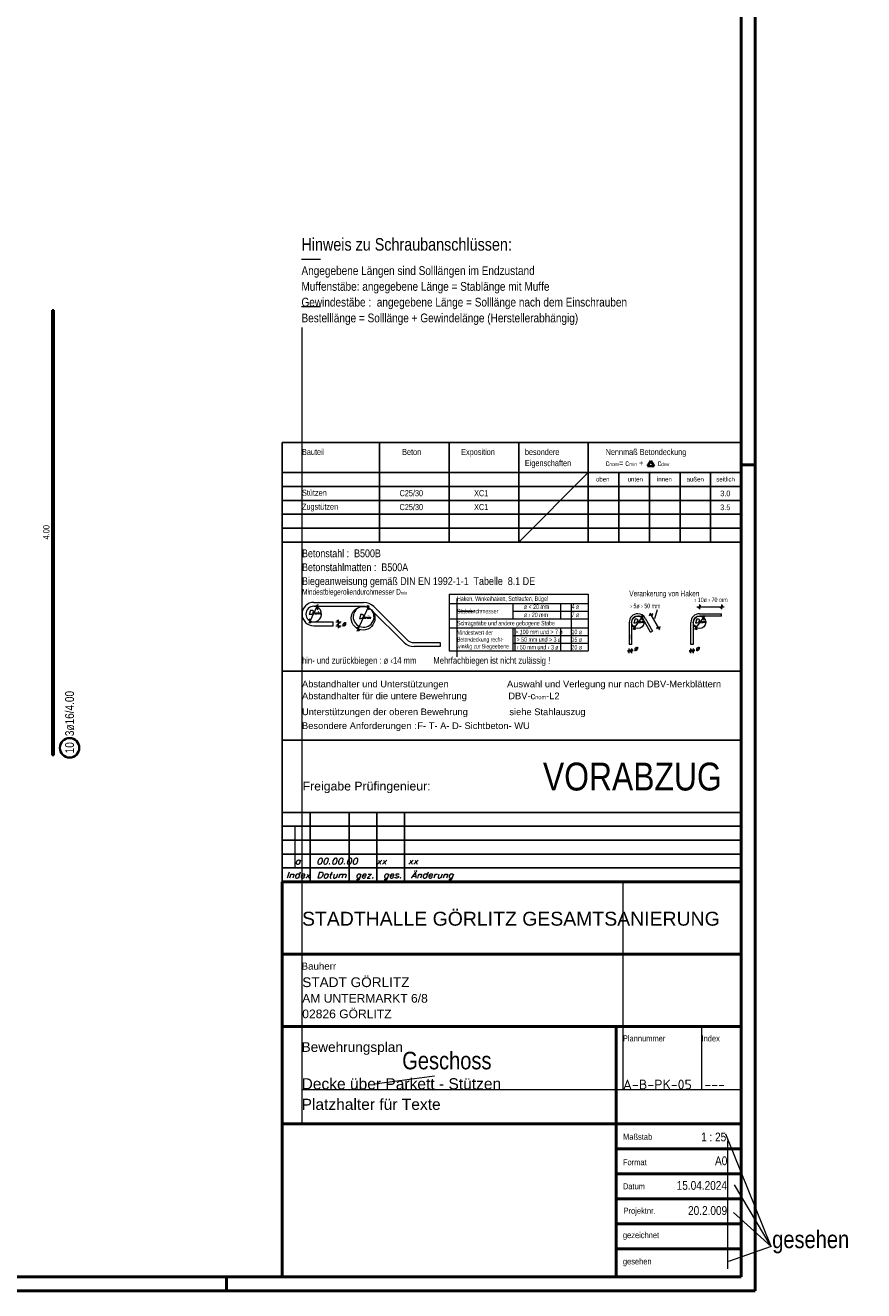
# Model space of a CAD drawing. Header units: millimetres. Extents: x -17.3 to 56.2, y -13.9 to 21.4.
# Tile 41 of 56: x 23.2 to 30.7, y 0 to 11.4. Entities that reach past the tile are written whole.
import ezdxf
from ezdxf.enums import TextEntityAlignment as Align

# ---------------------------------------------------------------- set-up
doc = ezdxf.new("R2010")
doc.units = ezdxf.units.MM
doc.layers.add('einlesen aus Plan EG', color=7, linetype='Continuous', lineweight=20)
doc.layers.add('Schraffuren', color=7, linetype='Continuous', lineweight=20)
doc.styles.add('Arial', font='arial.ttf')
doc.styles.add('Arial Narrow', font='ARIALN.TTF')
doc.styles.add('isocp', font='isocp', dxfattribs={"width": 1.1})
doc.styles.add('Italic', font='Italic', dxfattribs={"width": 1.15})
doc.styles.add('msoutlook', font='msoutlook', dxfattribs={"width": 0.7, "oblique": 1.570796})

msp = doc.modelspace()

# ---------------------------------------------------------------- linework, layer by layer
at = {"color": 4, "linetype": 'Continuous', "lineweight": 50}
for p, q in [((29.725, 0), (29.725, 21.025)), ((29.6, 0.125), (29.6, 20.9)), ((25.475, 0.125), (25.475, 3.675)), ((25.475, 3.675), (29.6, 3.675)), ((29.6, 3.675), (29.6, 0.874998)), ((25.475, 3.025), (29.6, 3.025)), ((29.6, 2.5), (29.6, 2.375)), ((29.6, 2.375), (25.475, 2.375)), ((28.475, 2.375), (28.475, 0.125)), ((25.475, 1.5), (29.6, 1.5)), ((29.6, 1.275), (28.475, 1.275)), ((29.6, 1.05), (28.475, 1.05)), ((29.6, 0.825), (28.475, 0.825)), ((29.6, 0.874998), (29.6, 0.125)), ((29.6, 0.6), (28.475, 0.6)), ((29.6, 0.375), (28.475, 0.375)), ((0.5, 0.125), (29.6, 0.125)), ((29.6, 0.125), (25.475, 0.125)), ((0, 0), (29.725, 0))]:
    msp.add_line(p, q, dxfattribs=at)
at = {"color": 9, "linetype": 'Continuous', "lineweight": 0}
for p, q in [((25.652373, 3.675), (25.652373, 8.657972)), ((27.6, 6.729534), (28.225, 7.354534)), ((27.044812, 6.222133), (27.044812, 6.178344)), ((27.044812, 6.178344), (27.044812, 6.040845)), ((28.074112, 5.752094), (28.074112, 6.178344)), ((27.044812, 6.109595), (27.195032, 6.109595)), ((27.044812, 6.040845), (27.044812, 5.698633)), ((27.567713, 5.752094), (27.567713, 5.958344)), ((25.587683, 4.175), (25.587683, 3.8)), ((25.652373, 1.5), (25.652373, 3.675)), ((28.536476, 3.675), (28.536476, 1.809992)), ((29.2434, 2.375), (29.2434, 1.809992)), ((26.842336, 1.928154), (26.305055, 1.855827)), ((25.64876, 1.809992), (29.6, 1.809992)), ((29.870273, 0.395894), (29.461448, 1.407274)), ((29.475917, 1.347878), (29.475917, 0.196686)), ((29.870273, 0.395894), (29.538625, 0.952785)), ((29.870273, 0.395894), (29.53005, 0.704103)), ((29.870273, 0.395894), (29.484209, 0.262769))]:
    msp.add_line(p, q, dxfattribs=at)
at = {"color": 3, "linetype": 'Continuous', "lineweight": 25}
for p, q in [((25.475, 6.729534), (25.475, 7.62394)), ((25.475, 7.62394), (29.6, 7.62394)), ((26.35, 7.62394), (26.35, 6.729534)), ((26.975, 7.62394), (26.975, 6.729534)), ((27.6, 7.62394), (27.6, 6.729534)), ((28.225, 7.62394), (28.225, 6.729534)), ((29.6, 7.62394), (29.6, 6.729534)), ((25.475, 7.354534), (29.6, 7.354534)), ((28.5, 7.354534), (28.5, 6.729534)), ((28.775, 7.354534), (28.775, 6.729534)), ((29.05, 7.354534), (29.05, 6.729534)), ((29.325, 7.354534), (29.325, 6.729534)), ((29.6, 7.354534), (29.6, 6.729534)), ((25.475, 7.229534), (29.6, 7.229534)), ((25.475, 7.104534), (29.6, 7.104534)), ((25.475, 6.979534), (29.6, 6.979534)), ((25.475, 6.854534), (29.6, 6.854534)), ((25.475, 6.729534), (25.475, 4.2325)), ((25.475, 6.729534), (29.6, 6.729534)), ((29.6, 4.2325), (29.6, 6.729534)), ((25.793356, 6.122062), (25.778845, 6.16193)), ((26.255743, 6.121627), (26.241232, 6.161495)), ((29.212474, 6.135493), (29.236473, 6.159493)), ((29.411438, 6.135493), (29.435437, 6.159493)), ((25.717755, 6.039348), (25.732266, 5.99948)), ((28.699194, 6.070193), (28.713705, 6.030325)), ((28.771672, 6.079964), (28.804406, 6.070994)), ((29.253588, 6.070193), (29.268098, 6.030325)), ((25.995728, 5.997101), (25.965729, 6.027101)), ((25.995728, 5.962101), (25.965729, 5.992101)), ((26.150647, 5.968969), (26.165157, 5.929102)), ((28.632697, 5.980251), (28.647209, 5.940384)), ((28.838227, 5.96316), (28.870961, 5.95419)), ((29.187091, 5.980251), (29.201602, 5.940384)), ((28.604778, 5.764094), (28.580777, 5.740095)), ((28.601778, 5.740095), (28.625778, 5.764094)), ((29.159171, 5.764094), (29.135171, 5.740095)), ((29.156171, 5.740095), (29.180171, 5.764094)), ((25.475, 5.569097), (29.6, 5.569097)), ((25.475, 4.949049), (29.6, 4.949049)), ((25.475, 3.675), (25.475, 4.3)), ((29.6, 4.3), (25.475, 4.3)), ((25.725, 3.675), (25.725, 4.3)), ((26.075, 3.675), (26.075, 4.3)), ((26.325, 3.675), (26.325, 4.3)), ((26.575, 3.675), (26.575, 4.3)), ((29.6, 3.675), (29.6, 4.3)), ((25.475, 4.175), (29.6, 4.175)), ((25.475, 4.05), (29.6, 4.05)), ((25.475, 3.925), (29.6, 3.925)), ((25.475, 3.8), (29.6, 3.8))]:
    msp.add_line(p, q, dxfattribs=at)
at = {"color": 2, "linetype": 'Continuous', "lineweight": 35}
for p, q in [((28.757675, 7.412624), (28.786835, 7.460037)), ((28.815995, 7.412624), (28.757675, 7.412624)), ((28.786835, 7.460037), (28.815995, 7.412624))]:
    msp.add_line(p, q, dxfattribs=at)
at = {"color": 4, "linetype": 'Continuous', "lineweight": 50, "ltscale": 4}
for p, q in [((29.725, 7.425), (29.6, 7.425)), ((24.975, 0), (24.975, 0.125))]:
    msp.add_line(p, q, dxfattribs=at)
at = {"color": 5, "linetype": 'Continuous', "lineweight": 18}
for p, q in [((26.975, 6.260844), (26.975, 5.752094)), ((26.975, 6.260844), (28.225, 6.260844)), ((28.225, 6.260844), (28.225, 5.752094)), ((25.715498, 5.999928), (25.796167, 6.172922)), ((25.757686, 6.187101), (26.206124, 6.187101)), ((26.206124, 6.152101), (25.757686, 6.152101)), ((26.148998, 5.928206), (26.256991, 6.159797)), ((26.593124, 5.853431), (26.297163, 6.149391)), ((26.975, 6.178344), (28.225, 6.178344)), ((27.548675, 6.178344), (27.548675, 6.040845)), ((27.975, 6.178344), (27.975, 6.040845)), ((29.202078, 6.147494), (29.447167, 6.147494)), ((29.224474, 6.167494), (29.224474, 6.127494)), ((29.423437, 6.167494), (29.423437, 6.127494)), ((25.980729, 5.957101), (25.980729, 6.032101)), ((26.568375, 5.828683), (26.272415, 6.124642)), ((26.975, 6.040845), (28.225, 6.040845)), ((27.548675, 6.109595), (28.225, 6.109595)), ((28.627696, 5.945105), (28.720981, 6.071282)), ((28.785508, 5.91931), (28.718953, 6.036113)), ((28.737198, 6.04651), (28.803755, 5.929706)), ((28.805415, 6.085381), (28.770661, 6.065578)), ((28.778749, 6.091782), (28.864954, 5.940494)), ((28.824137, 6.042689), (28.846971, 6.123276)), ((29.182089, 5.945105), (29.275375, 6.071282)), ((29.224474, 6.085516), (29.423437, 6.085516)), ((29.423437, 6.064515), (29.224474, 6.064515)), ((29.423437, 6.064515), (29.423437, 6.085516)), ((25.757686, 6.012101), (25.932686, 6.012101)), ((25.757686, 5.977101), (25.932686, 5.977101)), ((25.932686, 5.977101), (25.932686, 6.012101)), ((25.955728, 6.012101), (26.005729, 6.012101)), ((25.955728, 5.977101), (26.005729, 5.977101)), ((26.975, 5.958344), (28.225, 5.958344)), ((27.548675, 5.958344), (27.548675, 5.752094)), ((27.975, 5.958344), (27.975, 5.752094)), ((28.59283, 6.008266), (28.59283, 5.809302)), ((28.61383, 6.008266), (28.61383, 5.809302)), ((28.785508, 5.91931), (28.803755, 5.929706)), ((28.871971, 5.968577), (28.837217, 5.948773)), ((29.147223, 5.809302), (29.147223, 6.008266)), ((29.168223, 6.008266), (29.168223, 5.809302)), ((26.659415, 5.825973), (26.895253, 5.825973)), ((26.895253, 5.825973), (26.895253, 5.790973)), ((27.548675, 5.889594), (28.225, 5.889594)), ((27.548675, 5.820844), (28.225, 5.820844)), ((28.61383, 5.809302), (28.59283, 5.809302)), ((28.61383, 5.856291), (28.61383, 5.896291)), ((29.168223, 5.809302), (29.147223, 5.809302)), ((26.895253, 5.790973), (26.659415, 5.790973)), ((26.975, 5.752094), (28.225, 5.752094)), ((28.629777, 5.752094), (28.576777, 5.752094)), ((28.592778, 5.732094), (28.592778, 5.772094)), ((28.613778, 5.772094), (28.613778, 5.732094)), ((29.184171, 5.752094), (29.131171, 5.752094)), ((29.147171, 5.732094), (29.147171, 5.772094)), ((29.168171, 5.772094), (29.168171, 5.732094))]:
    msp.add_line(p, q, dxfattribs=at)
for centre, radius in [((26.201499, 6.045331), 0.10625), ((28.67008, 6.008266), 0.056035), ((29.224474, 6.008266), 0.056034)]:
    msp.add_circle(centre, radius, dxfattribs=at)
for centre, radius, start, end in [((25.757686, 6.082414), 0.105313, 90, 270), ((25.757686, 6.082414), 0.070312, 90, 180), ((25.757686, 6.082414), 0.070312, 270, 119.6747369), ((26.206124, 6.058351), 0.12875, 45, 90), ((26.206124, 6.058351), 0.09375, 44.9997839, 90), ((25.757686, 6.082414), 0.070312, 180, 270), ((28.67008, 6.008266), 0.07725, 90, 180), ((28.67008, 6.008266), 0.05625, 90, 180), ((28.67008, 6.008266), 0.07725, 29.6747344, 90), ((28.67008, 6.008266), 0.05625, 29.674636, 90), ((29.224474, 6.008266), 0.07725, 90, 180), ((29.224474, 6.008266), 0.05625, 90, 180), ((26.659415, 5.919723), 0.12875, 225, 270), ((26.659415, 5.919723), 0.09375, 225.0002161, 270)]:
    msp.add_arc(centre, radius, start, end, dxfattribs=at)
at = {"color": 9, "linetype": 'Continuous', "lineweight": 0}
msp.add_arc((26.206124, 6.058351), 0.09375, 90, 44.9997839, dxfattribs=at)
at = {"layer": 'einlesen aus Plan EG', "color": 2, "linetype": 'Continuous', "lineweight": 35}
for p, q in [((23.407293, 4.814571), (23.407293, 8.814571)), ((23.423293, 8.814571), (23.407293, 8.814571)), ((23.423293, 4.814571), (23.423293, 8.814571)), ((23.423293, 4.814571), (23.407293, 4.814571))]:
    msp.add_line(p, q, dxfattribs=at)
msp.add_circle((23.563353, 4.88028), 0.0875, dxfattribs=at)
at = {"layer": 'Schraffuren', "color": 9, "linetype": 'Continuous', "lineweight": 0}
for p, q in [((25.647421, 9.272499), (25.819689, 9.272499)), ((25.647421, 8.847249), (25.819689, 8.847249))]:
    msp.add_line(p, q, dxfattribs=at)

# ---------------------------------------------------------------- texts
at = {"color": 2, "lineweight": 35}
for s, height, style, p in [('Bauteil', 0.055, 'Arial Narrow', (25.652373, 7.512624)), ('Beton', 0.055, 'Arial Narrow', (26.552068, 7.512624)), ('Exposition', 0.055, 'Arial Narrow', (27.082904, 7.512624)), ('besondere', 0.055, 'Arial Narrow', (27.655642, 7.512624)), ('Nennmaß Betondeckung', 0.055, 'Arial Narrow', (28.380952, 7.512624)), ('Eigenschaften', 0.055, 'Arial Narrow', (27.655642, 7.412624)), ('Stützen', 0.055, 'Arial Narrow', (25.652373, 7.146374)), ('C25/30', 0.055, 'Arial Narrow', (26.529001, 7.142296)), ('XC1', 0.055, 'Arial Narrow', (27.199016, 7.142296)), ('3.0', 0.05, 'Arial Narrow', (29.411565, 7.142296)), ('Zugstützen', 0.055, 'Arial Narrow', (25.652373, 7.021374)), ('C25/30', 0.055, 'Arial Narrow', (26.529001, 7.017296)), ('XC1', 0.055, 'Arial Narrow', (27.199016, 7.017296)), ('3.5', 0.05, 'Arial Narrow', (29.411565, 7.017296)), ('Betonstahl :  B500B', 0.07, 'Arial Narrow', (25.652373, 6.593776)), ('Betonstahlmatten :  B500A', 0.07, 'Arial Narrow', (25.652373, 6.468776)), ('Biegeanweisung gemäß DIN EN 1992-1-1  Tabelle  8.1 DE', 0.07, 'Arial Narrow', (25.652373, 6.343776)), ('hin- und zurückbiegen : ø ‹14 mm        Mehrfachbiegen ist nicht zulässig !', 0.06, 'Arial Narrow', (25.652373, 5.635731)), ('Abstandhalter und Unterstützungen', 0.06, 'Arial', (25.652373, 5.424051)), ('Auswahl und Verlegung nur nach DBV-Merkblättern', 0.06, 'Arial', (27.494988, 5.424049)), ('Unterstützungen der oberen Bewehrung                siehe Stahlauszug', 0.06, 'Arial', (25.652373, 5.174049)), ('Besondere Anforderungen :', 0.06, 'Arial', (25.652373, 5.049049)), ('STADTHALLE GÖRLITZ GESAMTSANIERUNG', 0.125, 'Arial', (25.652373, 3.281448)), ('STADT GÖRLITZ', 0.0875, 'Arial', (25.654552, 2.729385)), ('AM UNTERMARKT 6/8', 0.07775, 'Arial', (25.654552, 2.589434)), ('02826 GÖRLITZ', 0.07775, 'Arial', (25.654552, 2.449485)), ('Bewehrungsplan', 0.0875, 'Arial', (25.64876, 2.146617))]:
    msp.add_text(s, height=height, dxfattribs=dict(at, style=style)).set_placement(p)
at = {"color": 3, "lineweight": 25}
for s, height, style, p in [('oben', 0.04, 'Arial Narrow', (28.294466, 7.274621)), ('unten', 0.04, 'Arial Narrow', (28.579113, 7.274621)), ('innen', 0.04, 'Arial Narrow', (28.842561, 7.274621)), ('außen', 0.04, 'Arial Narrow', (29.109039, 7.274621)), ('seitlich', 0.04, 'Arial Narrow', (29.375516, 7.274621)), ('Bauherr', 0.0625, 'Arial', (25.64876, 2.886176)), ('Plannummer', 0.05375, 'Arial Narrow', (28.536477, 2.240984)), ('Index', 0.05375, 'Arial Narrow', (29.2434, 2.240984)), ('Maßstab', 0.05375, 'Arial Narrow', (28.538094, 1.356567)), ('Format', 0.05375, 'Arial Narrow', (28.536477, 1.127855)), ('Datum', 0.05375, 'Arial Narrow', (28.536477, 0.911543)), ('Projektnr.', 0.05375, 'Arial Narrow', (28.542593, 0.691464)), ('gezeichnet', 0.05375, 'Arial Narrow', (28.536477, 0.472537)), ('gesehen', 0.05375, 'Arial Narrow', (28.536477, 0.236185))]:
    msp.add_text(s, height=height, dxfattribs=dict(at, style=style)).set_placement(p)
at = {"color": 3, "lineweight": 25, "style": 'msoutlook', "oblique": 1.5707963, "width": 0.7}
for s, height, p in [('Verankerung von Haken', 0.05, (28.59283, 6.242052)), ('Haken, Winkelhaken, Schlaufen, Bügel', 0.0405, (27.044812, 6.200844)), ('ø < 20 mm', 0.0405, (27.646221, 6.128669)), ('4 ø', 0.0405, (28.074112, 6.128669)), ('Stabdurchmesser', 0.0405, (27.044812, 6.088758)), ('ø › 20 mm', 0.0405, (27.646221, 6.055781)), ('7 ø', 0.0405, (28.074112, 6.055781)), ('Schrägstäbe und andere gebogene Stäbe', 0.0405, (27.044812, 5.980959)), ('Mindestwert der', 0.03875, (27.044812, 5.897325)), ('> 100 mm und > 7 ø', 0.0405, (27.567713, 5.901953)), ('10 ø', 0.0405, (28.074112, 5.901953)), ('winklig zur Biegeebene', 0.03875, (27.044812, 5.773326)), ('Betondeckung recht-', 0.03875, (27.044812, 5.835325)), (' > 50 mm und > 3 ø', 0.0405, (27.567713, 5.833202)), (' ‹ 50 mm und ‹ 3 ø', 0.0405, (27.567713, 5.764452)), ('20 ø', 0.0405, (28.074112, 5.764452)), ('15 ø', 0.0405, (28.074112, 5.833202))]:
    msp.add_text(s, height=height, dxfattribs=at).set_placement(p)
for s, p in [('› 5ø › 50 mm', (28.601604, 6.155436)), ('› 10ø › 70 mm', (29.180062, 6.210628))]:
    msp.add_text(s, height=0.0405, dxfattribs=at).set_placement(p, align=Align.MIDDLE_LEFT)
at = {"color": 3, "lineweight": 25, "style": 'Italic', "width": 1.15}
for p in [(26.010459, 5.996778), (28.633404, 5.775566), (29.187797, 5.775566)]:
    msp.add_text('ø', height=0.0405, dxfattribs=at).set_placement(p, align=Align.MIDDLE_LEFT)
at = {"color": 9, "lineweight": 0}
for s, height, style, p in [('F- T- A- D- Sichtbeton- WU', 0.06, 'Arial', (26.689116, 5.049047)), ('VORABZUG', 0.25, 'Arial Narrow', (27.817981, 4.49681)), ('Freigabe Prüfingenieur:', 0.07875, 'Arial', (25.658312, 4.496811)), ('Geschoss', 0.1575, 'Arial Narrow', (26.55303, 1.990148)), ('Platzhalter für Texte', 0.1, 'Arial', (25.64876, 1.625492)), ('gesehen', 0.1575, 'Arial Narrow', (29.878261, 0.382582))]:
    msp.add_text(s, height=height, dxfattribs=dict(at, style=style)).set_placement(p)
at = {"color": 9, "lineweight": 0, "style": 'Italic', "width": 1.15}
msp.add_text('a   00.00.00   xx    xx', height=0.05375, dxfattribs=at).set_placement((25.587683, 3.833658))
at = {"color": 3, "lineweight": 25, "width": 1.15}
for s, height, style, p in [('Index', 0.05375, 'Italic', (25.509473, 3.709957)), ('Datum', 0.05375, 'Italic', (25.783203, 3.709957)), ('Änderung', 0.05375, 'Italic', (26.631113, 3.709957)), ('gez.', 0.05375, 'Italic', (26.131113, 3.709957)), ('ges.', 0.05375, 'Italic', (26.381113, 3.709957)), ('A-B-PK-05', 0.0875, 'isocp', (28.536476, 1.809992)), ('---', 0.0875, 'isocp', (29.269174, 1.809992))]:
    msp.add_text(s, height=height, dxfattribs=dict(at, style=style)).set_placement(p)
at = {"color": 4, "lineweight": 50, "style": 'Arial'}
msp.add_text('Decke über Parkett - Stützen', height=0.1, dxfattribs=at).set_placement((25.64876, 1.809992))
at = {"color": 2, "lineweight": 35, "style": 'Arial Narrow'}
for s, p in [('1 : 25', (29.465026, 1.342467)), ('A0', (29.474824, 1.128003)), ('15.04.2024', (29.471614, 0.907045)), ('20.2.009', (29.473323, 0.681153))]:
    msp.add_text(s, height=0.07875, dxfattribs=at).set_placement(p, align=Align.RIGHT)
at = {"color": 2, "lineweight": 35, "attachment_point": 7, "line_spacing_factor": 0.9}
for s, insert, char_height, style in [('c{\\A1;\\H.6x;\\S^ nom;}= c{\\A1;\\H.6x;\\S^ min;} +       c{\\A1;\\H.6x;\\S^ dev;}', (28.380952, 7.412624), 0.055, 'Arial Narrow'), ('Abstandhalter für die untere Bewehrung                DBV-c{\\A1;\\H.6x;\\S^ nom;}-L2', (25.652373, 5.29905), 0.06, 'Arial')]:
    msp.add_mtext(s, dxfattribs=dict(at, insert=insert, char_height=char_height, style=style))
at = {"color": 3, "lineweight": 25, "line_spacing_factor": 0.9}
for s, insert, char_height, attachment_point, style in [('Mindestbiegerollendurchmesser D{\\A1;\\H.6x;\\S^ min;}', (25.652373, 6.242052), 0.05, 7, 'msoutlook'), ('D{\\A1;\\H.6x;\\S^ min;}', (25.764549, 6.11838), 0.0405, 2, 'Italic'), ('D{\\A1;\\H.6x;\\S^ min;}', (26.215118, 6.080533), 0.0405, 2, 'Italic'), ('D{\\A1;\\H.6x;\\S^ min;}', (28.678824, 6.039495), 0.0375, 2, 'Italic'), ('D{\\A1;\\H.6x;\\S^ min;}', (29.233093, 6.039495), 0.0375, 2, 'Italic')]:
    msp.add_mtext(s, dxfattribs=dict(at, insert=insert, char_height=char_height, attachment_point=attachment_point, style=style))
at = {"layer": 'einlesen aus Plan EG', "color": 3, "lineweight": 25, "insert": (23.326043, 6.752696), "char_height": 0.05625, "attachment_point": 1, "rotation": 90, "line_spacing_factor": 0.9, "style": 'Arial Narrow'}
msp.add_mtext('4.00', dxfattribs=at)
at = {"layer": 'einlesen aus Plan EG', "color": 2, "lineweight": 35, "char_height": 0.07875, "attachment_point": 1, "rotation": 90, "line_spacing_factor": 0.9, "style": 'Arial Narrow'}
for s, insert in [('3ø16/4.00', (23.523978, 4.98528)), ('10', (23.523978, 4.830668))]:
    msp.add_mtext(s, dxfattribs=dict(at, insert=insert))
at = {"layer": 'Schraffuren', "color": 4, "lineweight": 50, "style": 'Arial Narrow'}
msp.add_text('Hinweis zu Schraubanschlüssen:', height=0.1125, dxfattribs=at).set_placement((25.647421, 9.349852))
at = {"layer": 'Schraffuren', "color": 2, "lineweight": 35, "style": 'Arial Narrow'}
for s, p in [('Angegebene Längen sind Solllängen im Endzustand', (25.647421, 9.130749)), ('Muffenstäbe: angegebene Länge = Stablänge mit Muffe', (25.647421, 8.988999)), ('Gewindestäbe :  angegebene Länge = Solllänge nach dem Einschrauben', (25.647421, 8.847249)), ('Bestelllänge = Solllänge + Gewindelänge (Herstellerabhängig)', (25.647421, 8.705499))]:
    msp.add_text(s, height=0.07875, dxfattribs=at).set_placement(p)

doc.saveas('drawing.dxf')
